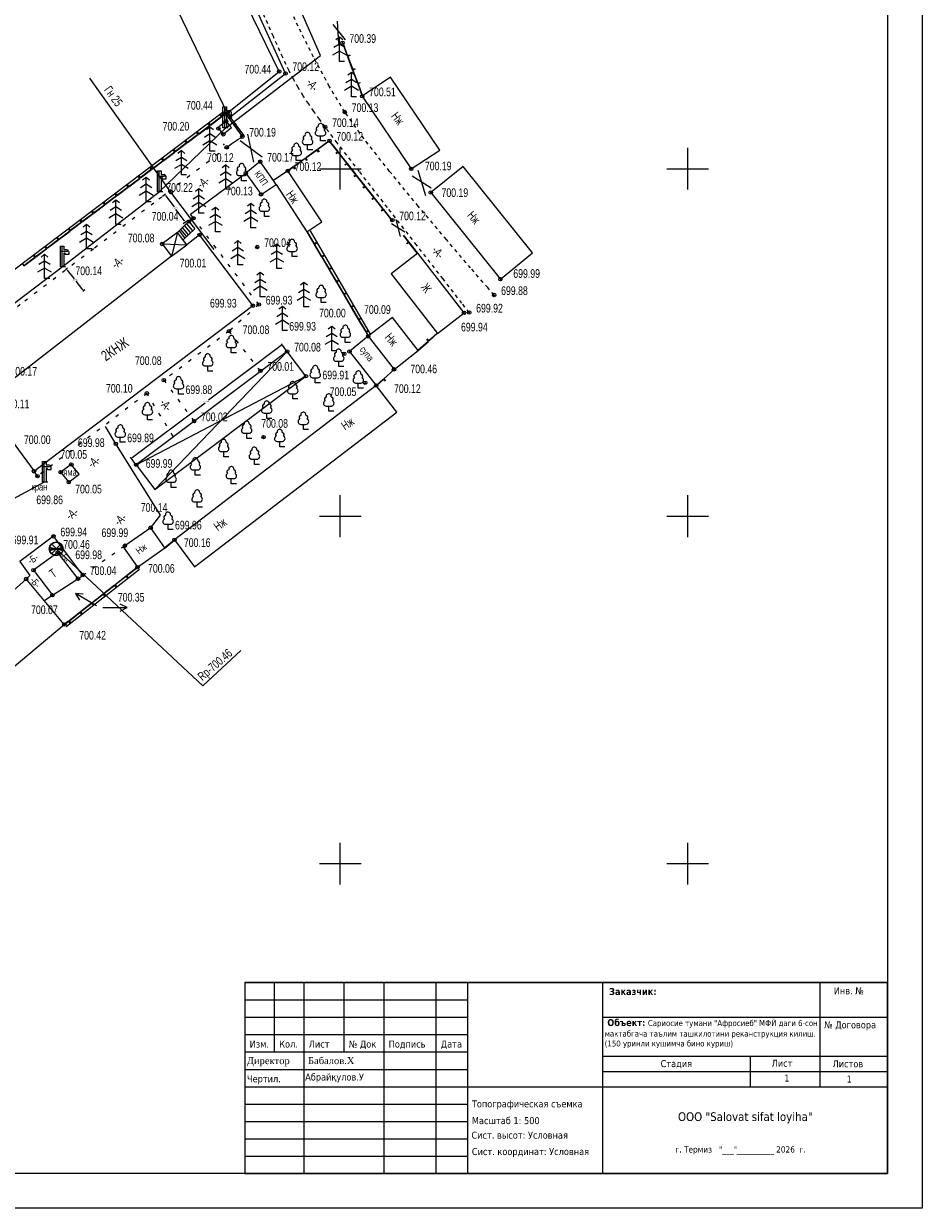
# Model space of a CAD drawing. Extents: x 419 to 1431, y 187 to 622.
# Tile 5 of 6: x 1301 to 1431, y 262 to 433. Entities that reach past the tile are written whole.
import ezdxf

# ---------------------------------------------------------------- set-up
doc = ezdxf.new("R2010")
doc.units = 0
doc.header["$MEASUREMENT"] = 0
for name, pattern in [('CONTI', [0]), ('STRIHSMALL', [1, 0.5, -0.5]), ('STROT', [1.7, 0.5, -1.2])]:
    doc.linetypes.add(name, pattern=pattern)
for name, color, linetype in [('(002) Рамка', 7, 'Continuous'), ('(013) Газ', 30, 'ИК_Газопровод -------г--------'), ('(014) Водопровод', 5, 'ИК_Водопровод -------в--------'), ('KNT_S0', 172, 'CONTI'), ('NAD_M0', 7, 'CONTI'), ('PI_OT0', 172, 'CONTI'), ('PI_ST0', 6, 'CONTI'), ('PI_TT0', 5, 'CONTI'), ('SETKR', 2, 'CONTI'), ('SIT_L0', 250, 'CONTI'), ('STR_L0', 6, 'CONTI'), ('USLZN0', 250, 'CONTI')]:
    doc.layers.add(name, color=color, linetype=linetype)
doc.styles.add('SHRFT', font='TXT', dxfattribs={"width": 0.75})
doc.linetypes.add('ИК_Водопровод -------в--------', pattern='A,9,-0.6,["В",Standard,S=1.2,R=0,X=0,Y=-0.6],-1.2', length=10.8)
doc.linetypes.add('ИК_Газопровод -------г--------', pattern='A,9,-0.6,["Г",Standard,S=1.2,R=0,X=0,Y=-0.6],-1.2', length=10.8)
doc.dimstyles.get("Standard").update_dxf_attribs({"dimtxt": 0.18, "dimasz": 0.18, "dimexe": 0.18, "dimexo": 0.0625, "dimgap": 0.09, "dimtad": 0, "dimtih": 1, "dimtoh": 1, "dimdec": 4, "dimzin": 0, "dimdsep": 46, "dimtxsty": 'Standard', "dimcen": 0.09, "dimadec": 0, "dimazin": 0, "dimtfac": 1, "dimtdec": 4, "dimtofl": 0, "dimtmove": 0, "dimatfit": 3, "dimfxl": 1, "dimtolj": 1, "dimtzin": 0, "dimarcsym": 0})

# ---------------------------------------------------------------- blocks, each defined once
blk = doc.blocks.new('BL_333')
at = {"color": 0}
for p, q in [((0, -3), (0, 3)), ((-3, 0), (3, 0))]:
    blk.add_line(p, q, dxfattribs=at)
blk = doc.blocks.new('BL_4031')
at = {"color": 0}
for p, q in [((0.5, 0), (4, 0)), ((4, 0), (3, 0.5)), ((3, -0.5), (4, 0))]:
    blk.add_line(p, q, dxfattribs=at)
blk = doc.blocks.new('BL_6')
at = {"color": 0}
for p, q in [((-1, 0), (1, 0)), ((-0.97, 0.25), (0.97, -0.25)), ((-0.97, -0.25), (0.97, 0.25)), ((-0.7, 0.7), (0.7, -0.7)), ((-0.7, -0.7), (0.7, 0.7))]:
    blk.add_line(p, q, dxfattribs=at)
for radius in [1, 0.95]:
    blk.add_circle((0, 0), radius, dxfattribs=at)
blk = doc.blocks.new('BL_101')
at = {"color": 0}
for p, q in [((-0.37, 0.75), (0.37, 0.75)), ((0, 0), (0, 0.75)), ((0.75, 0), (0, 0))]:
    blk.add_line(p, q, dxfattribs=at)
for centre, radius, start, end in [((-0.34, 1.73), 0.3, 93, 230), ((0, 2.13), 0.37, 355, 195), ((0.34, 1.73), 0.3, 310, 87), ((-0.37, 1.14), 0.39, 120, 270), ((0.37, 1.14), 0.39, 270, 60)]:
    blk.add_arc(centre, radius, start, end, dxfattribs=at)
blk = doc.blocks.new('BL_68')
at = {"color": 0}
for p, q in [((-0.25, 0), (-0.25, 3)), ((-0.25, 3), (0.25, 3)), ((-0.25, 2.25), (0.75, 2.25)), ((0, 0), (0, 3)), ((0.25, 3), (0.25, 2.5)), ((0.25, 2.5), (0.69, 2.5)), ((0.45, 2), (0.25, 2)), ((0.25, 2), (0.25, 0)), ((0.45, 1.8), (0.45, 2)), ((0.95, 1.8), (0.45, 1.8)), ((0.95, 2.24), (0.95, 1.8)), ((0.5, 0), (-0.25, 0))]:
    blk.add_line(p, q, dxfattribs=at)
blk.add_arc((0.69, 2.24), 0.24, 0, 90, dxfattribs=at)
blk = doc.blocks.new('BL_105')
at = {"color": 0}
for p, q in [((0, 3.5), (-0.5, 3.1)), ((0, 2.5), (0, 3.5)), ((0.5, 3.1), (0, 3.5)), ((0, 2.5), (-0.8, 2)), ((0, 1.5), (0, 2.5)), ((0.8, 2), (0, 2.5)), ((0, 1.5), (-1, 0.9)), ((0, 0), (0, 1.5)), ((1, 0.9), (0, 1.5)), ((0.75, 0), (0, 0))]:
    blk.add_line(p, q, dxfattribs=at)
blk = doc.blocks.new('*D202')
at = {"color": 0, "linetype": 'Continuous', "lineweight": -2, "transparency": 16777216}
for p, q in [((1307.73, 397.68), (1307.43, 397.44)), ((1307.68, 397.41), (1308.67, 396.18)), ((1309.94, 394.59), (1308.96, 395.82)), ((1310.21, 394.58), (1309.92, 394.34))]:
    blk.add_line(p, q, dxfattribs=at)
at = {"color": 0, "linetype": 'Continuous', "transparency": 16777216}
for points in [[(1307.71, 397.43), (1307.66, 397.39), (1307.57, 397.55)], [(1309.97, 394.61), (1309.92, 394.58), (1310.06, 394.45)]]:
    blk.add_solid(points, dxfattribs=at)
at = {"layer": 'Defpoints', "color": 0, "linetype": 'Continuous', "transparency": 16777216}
for p in [(1307.57, 397.55), (1307.77, 397.72), (1310.26, 394.62)]:
    blk.add_point(p, dxfattribs=at)
at = {"color": 0, "linetype": 'Continuous', "transparency": 16777216, "insert": (1308.81, 396), "char_height": 0.18, "attachment_point": 5}
blk.add_mtext('\\A1;3.9730', dxfattribs=at)
blk = doc.blocks.new('*D203')
at = {"color": 0, "linetype": 'Continuous', "lineweight": -2, "transparency": 16777216}
for p, q in [((1321.38, 408.07), (1321.84, 408.42)), ((1321.8, 408.16), (1323.05, 406.52)), ((1324.57, 404.52), (1323.32, 406.16)), ((1324.37, 404.14), (1324.82, 404.49))]:
    blk.add_line(p, q, dxfattribs=at)
at = {"color": 0, "linetype": 'Continuous', "transparency": 16777216}
for points in [[(1321.82, 408.18), (1321.78, 408.15), (1321.69, 408.31)], [(1324.59, 404.54), (1324.54, 404.51), (1324.68, 404.38)]]:
    blk.add_solid(points, dxfattribs=at)
at = {"layer": 'Defpoints', "color": 0, "linetype": 'Continuous', "transparency": 16777216}
for p in [(1321.33, 408.03), (1321.69, 408.31), (1324.32, 404.11)]:
    blk.add_point(p, dxfattribs=at)
at = {"color": 0, "linetype": 'Continuous', "transparency": 16777216, "insert": (1323.18, 406.34), "char_height": 0.18, "attachment_point": 5}
blk.add_mtext('\\A1;4.9321', dxfattribs=at)
blk = doc.blocks.new('*D205')
at = {"color": 0, "linetype": 'Continuous', "lineweight": -2, "transparency": 16777216}
for p, q in [((1338.47, 386.55), (1327.99, 378.69)), ((1339.29, 385.76), (1338.51, 386.8)), ((1317.03, 370.47), (1327.51, 378.33)), ((1317.56, 369.46), (1316.78, 370.5))]:
    blk.add_line(p, q, dxfattribs=at)
at = {"color": 0, "linetype": 'Continuous', "transparency": 16777216}
for points in [[(1338.45, 386.58), (1338.49, 386.53), (1338.62, 386.66)], [(1317.01, 370.49), (1317.05, 370.44), (1316.89, 370.36)]]:
    blk.add_solid(points, dxfattribs=at)
at = {"layer": 'Defpoints', "color": 0, "linetype": 'Continuous', "transparency": 16777216}
for p in [(1338.62, 386.66), (1339.33, 385.71), (1317.6, 369.41)]:
    blk.add_point(p, dxfattribs=at)
at = {"color": 0, "linetype": 'Continuous', "transparency": 16777216, "insert": (1327.75, 378.51), "char_height": 0.18, "attachment_point": 5}
blk.add_mtext('\\A1;27.1640', dxfattribs=at)

msp = doc.modelspace()

# ---------------------------------------------------------------- linework, layer by layer
at = {"layer": '(002) Рамка'}
msp.add_line((1416.02951, 284.89335), (1416.02951, 294.89335), dxfattribs=at)
msp.add_lwpolyline([(1333.20846, 267.39335), (1425.70846, 267.39335), (1425.70846, 294.89335), (1333.20846, 294.89335)], close=True, dxfattribs=at)
for points in [[(1333.20846, 294.89335), (1425.70846, 294.89335)], [(1337.45846, 294.89335), (1337.45846, 289.89335)], [(1337.45846, 294.89335), (1337.45846, 284.89335)], [(1341.70846, 294.89335), (1353.20846, 294.89335)], [(1341.70846, 294.89335), (1353.20846, 294.89335)], [(1341.70846, 294.89335), (1341.70846, 267.39335)], [(1347.45846, 294.89335), (1347.45846, 284.89335)], [(1353.20846, 294.89335), (1353.20846, 267.39335)], [(1360.70846, 294.89335), (1360.70846, 267.39335)], [(1365.28674, 294.89335), (1365.28674, 267.39335)], [(1384.72341, 267.39335), (1384.72341, 294.89335)], [(1425.70846, 294.89335), (1425.70846, 267.39335)], [(1333.20846, 292.39335), (1365.28674, 292.39335)], [(1333.20846, 289.89335), (1365.28674, 289.89335)], [(1384.72341, 289.89335), (1425.70846, 289.89335)], [(1333.20846, 287.39335), (1365.28674, 287.39335)], [(1333.20846, 284.89335), (1365.28674, 284.89335)], [(1416.02951, 279.89335), (1416.02951, 284.89335)], [(1384.72341, 284.26652), (1425.70846, 284.26652)], [(1405.99254, 279.89335), (1405.99254, 284.26652)], [(1333.20846, 282.39335), (1365.28674, 282.39335)], [(1384.72341, 282.07993), (1425.70846, 282.07993)], [(1333.20846, 279.89335), (1365.70846, 279.89335)], [(1365.70846, 279.89335), (1425.70846, 279.89335)], [(1333.20846, 277.39335), (1365.28674, 277.39335)], [(1333.20846, 274.89335), (1365.28674, 274.89335)], [(1333.20846, 272.39335), (1365.28674, 272.39335)], [(1333.20846, 269.89335), (1365.28674, 269.89335)]]:
    msp.add_lwpolyline(points, dxfattribs=at)
at = {"layer": '(013) Газ'}
msp.add_lwpolyline([(1328.82858, 400.38894), (1322.60858, 408.63894), (1310.92858, 425.03894)], dxfattribs=at)
at = {"layer": '(014) Водопровод'}
msp.add_lwpolyline([(1304.37858, 366.88894), (1295.06858, 361.85894), (1282.15858, 379.96894), (1295.16858, 388.96894), (1306.94858, 397.87894), (1320.92858, 408.68894), (1330.43858, 417.85894), (1344.13858, 428.32894), (1336.64858, 445.37894)], dxfattribs=at)
at = {"linetype": 'Continuous'}
for points in [[(1232.70666, 538.14272), (1430.70846, 538.14272), (1430.70846, 262.39335), (1232.70666, 262.39335)], [(1237.70666, 533.14272), (1425.70846, 533.14272), (1425.70846, 267.39335), (1237.70666, 267.39335)]]:
    msp.add_lwpolyline(points, close=True, dxfattribs=at)
at = {"layer": 'KNT_S0', "color": 172}
msp.add_lwpolyline([(1321.32858, 401.18894), (1322.66858, 399.41894), (1324.86858, 401.07894), (1323.52858, 402.84894), (1321.32858, 401.18894)], dxfattribs=at)
at = {"layer": 'PI_ST0', "color": 0}
msp.add_circle((1354.69858, 383.13894), 0.25, dxfattribs=at)
at = {"layer": 'PI_ST0', "color": 6}
msp.add_point((1354.69858, 383.13894), dxfattribs=at)
at = {"layer": 'PI_TT0', "color": 0}
for centre in [(1347.27858, 430.12894), (1338.16858, 426.00894), (1339.07858, 425.71894), (1350.11858, 422.44894), (1330.42858, 419.89894), (1330.70858, 420.02894), (1331.06858, 419.44894), (1347.60858, 420.17894), (1329.42858, 417.80894), (1330.52858, 418.86894), (1344.78858, 418.01894), (1330.13858, 416.96894), (1332.86858, 416.63894), (1345.40858, 416.03894), (1330.61858, 415.08894), (1335.44858, 413.03894), (1333.36858, 411.36894), (1339.40858, 411.69894), (1357.17858, 411.98894), (1322.60858, 408.63894), (1335.55858, 408.31894), (1359.98858, 408.58894), (1325.16858, 404.40894), (1325.84858, 404.88894), (1354.44858, 404.59894), (1326.71858, 402.48894), (1321.32858, 401.18894), (1335.01858, 400.74894), (1370.00858, 396.11894), (1369.10858, 393.83894), (1334.37858, 392.30894), (1335.23858, 392.46894), (1364.76858, 391.26894), (1365.51858, 391.31894), (1330.95858, 388.62894), (1350.98858, 387.89894), (1339.32858, 385.70894), (1347.51858, 385.36894), (1348.28858, 385.70894), (1335.47858, 382.92894), (1342.02858, 382.15894), (1321.57858, 381.57894), (1350.54858, 381.20894), (1352.13858, 380.81894), (1319.12858, 379.67894), (1325.92858, 375.67894), (1335.92858, 373.38894), (1314.66858, 372.41894), (1302.89858, 368.46894), (1306.72858, 368.33894), (1308.25858, 369.45894), (1317.59858, 369.40894), (1303.40858, 367.77894), (1307.89858, 366.90894), (1319.68858, 360.34894), (1305.69858, 359.10894), (1323.11858, 358.59894), (1306.32858, 356.78894), (1315.97858, 357.75894), (1317.78858, 354.67894), (1301.76858, 352.95894), (1302.82858, 354.22894), (1309.22858, 353.00894), (1309.92858, 353.53894), (1305.54858, 350.62894), (1307.25858, 346.40894)]:
    msp.add_circle(centre, 0.25, dxfattribs=at)
for p in [(1347.27858, 430.12894), (1338.16858, 426.00894), (1339.07858, 425.71894), (1350.11858, 422.44894), (1330.42858, 419.89894), (1330.70858, 420.02894), (1331.06858, 419.44894), (1347.60858, 420.17894), (1329.42858, 417.80894), (1330.52858, 418.86894), (1344.78858, 418.01894), (1330.13858, 416.96894), (1332.86858, 416.63894), (1345.40858, 416.03894), (1330.21858, 415.50894), (1330.61858, 415.08894), (1335.44858, 413.03894), (1333.36858, 411.36894), (1339.40858, 411.69894), (1357.17858, 411.98894), (1322.60858, 408.63894), (1335.55858, 408.31894), (1359.98858, 408.58894), (1325.16858, 404.40894), (1325.84858, 404.88894), (1354.44858, 404.59894), (1326.71858, 402.48894), (1321.32858, 401.18894), (1335.01858, 400.74894), (1370.00858, 396.11894), (1334.37858, 392.30894), (1335.23858, 392.46894), (1369.10858, 393.83894), (1364.76858, 391.26894), (1365.51858, 391.31894), (1330.95858, 388.62894), (1350.98858, 387.89894), (1339.32858, 385.70894), (1347.51858, 385.36894), (1348.28858, 385.70894), (1335.47858, 382.92894), (1342.02858, 382.15894), (1321.57858, 381.57894), (1350.54858, 381.20894), (1352.13858, 380.81894), (1319.12858, 379.67894), (1325.92858, 375.67894), (1335.92858, 373.38894), (1314.66858, 372.41894), (1302.89858, 368.46894), (1306.72858, 368.33894), (1308.25858, 369.45894), (1317.59858, 369.40894), (1303.40858, 367.77894), (1307.89858, 366.90894), (1319.68858, 360.34894), (1305.69858, 359.10894), (1323.11858, 358.59894), (1306.32858, 356.78894), (1315.97858, 357.75894), (1317.78858, 354.67894), (1301.76858, 352.95894), (1302.82858, 354.22894), (1309.22858, 353.00894), (1309.92858, 353.53894), (1305.54858, 350.62894), (1307.25858, 346.40894)]:
    msp.add_point(p, dxfattribs=at)
at = {"layer": 'SIT_L0', "color": 250}
for p, q in [((1346.50858, 433.23894), (1346.71858, 429.99894)), ((1345.87858, 432.74894), (1347.65858, 430.55894)), ((1347.27858, 430.12894), (1347.96858, 428.24894)), ((1347.32858, 430.14894), (1348.01858, 428.26894)), ((1347.96858, 428.24894), (1348.34858, 428.38894)), ((1348.37858, 428.29894), (1348.00858, 428.15894)), ((1348.00858, 428.15894), (1348.69858, 426.27894)), ((1348.05858, 428.17894), (1348.74858, 426.29894)), ((1348.69858, 426.27894), (1349.07858, 426.41894)), ((1349.10858, 426.32894), (1348.73858, 426.18894)), ((1348.73858, 426.18894), (1349.42858, 424.30894)), ((1348.78858, 426.20894), (1349.47858, 424.32894)), ((1349.42858, 424.30894), (1349.80858, 424.44894)), ((1349.83858, 424.35894), (1349.46858, 424.21894)), ((1349.46858, 424.21894), (1350.11858, 422.44894)), ((1349.51858, 424.23894), (1350.16858, 422.46894)), ((1282.46858, 384.27894), (1330.16858, 420.24894)), ((1328.23858, 418.31894), (1329.83858, 419.51894)), ((1328.26858, 418.27894), (1329.86858, 419.47894)), ((1329.86858, 419.47894), (1329.62858, 419.79894)), ((1329.70858, 419.85894), (1329.94858, 419.53894)), ((1329.91858, 419.57894), (1330.39858, 419.93894)), ((1329.94858, 419.53894), (1330.42858, 419.89894)), ((1330.42858, 419.89894), (1331.62858, 418.29894)), ((1330.46858, 419.92894), (1331.66858, 418.32894)), ((1330.65858, 420.06894), (1333.09858, 416.80894)), ((1326.56858, 417.04894), (1328.16858, 418.24894)), ((1326.59858, 417.00894), (1328.19858, 418.20894)), ((1328.19858, 418.20894), (1327.95858, 418.52894)), ((1328.03858, 418.58894), (1328.27858, 418.26894)), ((1331.62858, 418.29894), (1331.94858, 418.53894)), ((1332.00858, 418.45894), (1331.68858, 418.21894)), ((1331.68858, 418.21894), (1332.86858, 416.63894)), ((1331.72858, 418.24894), (1332.90858, 416.66894)), ((1324.67858, 416.06894), (1324.91858, 415.74894)), ((1324.88858, 415.78894), (1326.48858, 416.98894)), ((1324.91858, 415.74894), (1326.51858, 416.94894)), ((1326.51858, 416.94894), (1326.27858, 417.26894)), ((1326.35858, 417.32894), (1326.59858, 417.00894)), ((1332.57858, 416.09894), (1335.74858, 413.71894)), ((1333.59858, 416.99894), (1334.46858, 412.95894)), ((1345.40858, 416.03894), (1345.38858, 416.02894)), ((1345.38858, 416.02894), (1345.40858, 416.00894)), ((1346.63858, 414.48894), (1345.40858, 416.04894)), ((1321.53858, 413.25894), (1323.13858, 414.45894)), ((1321.56858, 413.21894), (1323.16858, 414.41894)), ((1323.16858, 414.41894), (1322.92858, 414.73894)), ((1323.00858, 414.79894), (1323.24858, 414.47894)), ((1323.20858, 414.52894), (1324.80858, 415.72894)), ((1323.23858, 414.48894), (1324.83858, 415.68894)), ((1324.83858, 415.68894), (1324.59858, 416.00894)), ((1343.60858, 414.73894), (1341.98858, 413.56894)), ((1343.63858, 414.69894), (1342.01858, 413.52894)), ((1343.83858, 414.41894), (1343.60858, 414.73894)), ((1345.30858, 415.96894), (1343.68858, 414.79894)), ((1343.68858, 414.79894), (1343.91858, 414.46894)), ((1345.33858, 415.92894), (1343.71858, 414.75894)), ((1345.38858, 415.85894), (1345.30858, 415.96894)), ((1346.59858, 414.45894), (1345.39858, 415.97894)), ((1346.31858, 414.23894), (1346.63858, 414.48894)), ((1346.69858, 414.40894), (1346.38858, 414.15894)), ((1347.89858, 412.80894), (1346.65858, 414.37894)), ((1347.93858, 412.83894), (1346.69858, 414.40894)), ((1319.85858, 411.99894), (1321.45858, 413.19894)), ((1319.88858, 411.95894), (1321.48858, 413.15894)), ((1321.48858, 413.15894), (1321.24858, 413.47894)), ((1321.32858, 413.53894), (1321.56858, 413.21894)), ((1341.89858, 413.50894), (1340.27858, 412.33894)), ((1341.92858, 413.46894), (1340.30858, 412.29894)), ((1342.13858, 413.18894), (1341.90858, 413.50894)), ((1341.98858, 413.56894), (1342.21858, 413.23894)), ((1347.61858, 412.58894), (1347.93858, 412.83894)), ((1347.99858, 412.75894), (1347.68858, 412.50894)), ((1349.19858, 411.15894), (1347.95858, 412.72894)), ((1349.23858, 411.18894), (1347.99858, 412.75894)), ((1318.13858, 410.62894), (1317.89858, 410.94894)), ((1317.97858, 411.00894), (1318.21858, 410.68894)), ((1318.17858, 410.72894), (1319.77858, 411.92894)), ((1318.20858, 410.68894), (1319.80858, 411.88894)), ((1319.80858, 411.88894), (1319.56858, 412.20894)), ((1319.64858, 412.26894), (1319.88858, 411.94894)), ((1340.19858, 412.27894), (1339.40858, 411.70894)), ((1340.22858, 412.23894), (1339.42858, 411.66894)), ((1340.42858, 411.95894), (1340.19858, 412.27894)), ((1340.27858, 412.33894), (1340.50858, 412.00894)), ((1348.91858, 410.93894), (1349.23858, 411.18894)), ((1349.29858, 411.10894), (1348.98858, 410.85894)), ((1350.49858, 409.50894), (1349.25858, 411.07894)), ((1350.53858, 409.53894), (1349.29858, 411.10894)), ((1357.30858, 410.97894), (1360.05858, 409.25894)), ((1358.11858, 411.78894), (1359.21858, 408.15894)), ((1314.82858, 408.19894), (1316.42858, 409.39894)), ((1314.85858, 408.15894), (1316.45858, 409.35894)), ((1316.45858, 409.35894), (1316.21858, 409.67894)), ((1316.29858, 409.73894), (1316.53858, 409.41894)), ((1316.50858, 409.46894), (1318.10858, 410.66894)), ((1316.53858, 409.42894), (1318.13858, 410.62894)), ((1350.22858, 409.29894), (1350.54858, 409.54894)), ((1350.60858, 409.46894), (1350.29858, 409.21894)), ((1351.80858, 407.86894), (1350.56858, 409.43894)), ((1351.84858, 407.89894), (1350.60858, 409.46894)), ((1313.14858, 406.93894), (1314.74858, 408.13894)), ((1313.17858, 406.89894), (1314.77858, 408.09894)), ((1314.77858, 408.09894), (1314.53858, 408.41894)), ((1314.61858, 408.47894), (1314.85858, 408.15894)), ((1351.52858, 407.64894), (1351.84858, 407.89894)), ((1351.90858, 407.81894), (1351.59858, 407.56894)), ((1353.10858, 406.21894), (1351.86858, 407.78894)), ((1353.14858, 406.24894), (1351.90858, 407.81894)), ((1311.42858, 405.56894), (1311.18858, 405.88894)), ((1311.26858, 405.94894), (1311.50858, 405.62894)), ((1311.47858, 405.66894), (1313.07858, 406.86894)), ((1311.50858, 405.62894), (1313.10858, 406.82894)), ((1313.10858, 406.82894), (1312.86858, 407.14894)), ((1312.94858, 407.20894), (1313.18858, 406.88894)), ((1352.82858, 405.99894), (1353.14858, 406.24894)), ((1353.20858, 406.16894), (1352.89858, 405.91894)), ((1354.40858, 404.56894), (1353.16858, 406.13894)), ((1354.44858, 404.59894), (1353.20858, 406.16894)), ((1308.11858, 403.14894), (1309.71858, 404.34894)), ((1308.14858, 403.10894), (1309.74858, 404.30894)), ((1309.74858, 404.30894), (1309.50858, 404.62894)), ((1309.58858, 404.68894), (1309.82858, 404.36894)), ((1309.79858, 404.40894), (1311.39858, 405.60894)), ((1309.82858, 404.36894), (1311.42858, 405.56894)), ((1324.55858, 403.83894), (1325.16858, 404.40894)), ((1325.73858, 403.06894), (1324.87858, 404.09894)), ((1325.16858, 404.40894), (1326.02858, 403.34894)), ((1354.31858, 404.10894), (1356.26858, 402.94894)), ((1354.96858, 404.68894), (1355.58858, 402.27894)), ((1306.44858, 401.87894), (1308.04858, 403.07894)), ((1306.47858, 401.83894), (1308.07858, 403.03894)), ((1308.07858, 403.03894), (1307.83858, 403.35894)), ((1307.91858, 403.41894), (1308.15858, 403.09894)), ((1323.52858, 402.84894), (1322.66858, 399.41894)), ((1323.52858, 402.84894), (1324.55858, 403.83894)), ((1324.60858, 402.08894), (1323.80858, 403.09894)), ((1324.84858, 402.32894), (1324.01858, 403.28894)), ((1325.12858, 402.50894), (1324.26858, 403.54894)), ((1326.02858, 403.34894), (1324.37858, 401.79894)), ((1325.40858, 402.81894), (1324.55858, 403.83894)), ((1342.15858, 402.90894), (1343.16858, 401.18894)), ((1342.19858, 402.93894), (1343.21858, 401.20894)), ((1342.62858, 403.06894), (1351.26045, 388.21313)), ((1356.78858, 401.47894), (1356.06858, 402.39894)), ((1356.82858, 401.50894), (1356.10858, 402.42894)), ((1304.71858, 400.50894), (1304.47858, 400.82894)), ((1304.55858, 400.88894), (1304.79858, 400.56894)), ((1304.76858, 400.61894), (1306.36858, 401.81894)), ((1304.79858, 400.57894), (1306.39858, 401.77894)), ((1306.39858, 401.77894), (1306.15858, 402.09894)), ((1306.23858, 402.15894), (1306.47858, 401.83894)), ((1321.32858, 401.18894), (1324.86858, 401.07894)), ((1343.16858, 401.18894), (1343.51858, 401.38894)), ((1343.56858, 401.29894), (1343.21858, 401.09894)), ((1343.21858, 401.09894), (1344.22858, 399.37894)), ((1343.25858, 401.12894), (1344.27858, 399.39894)), ((1356.50858, 401.26894), (1356.82858, 401.50894)), ((1356.88858, 401.43894), (1356.56858, 401.18894)), ((1358.07858, 399.82894), (1356.84858, 401.39894)), ((1358.11858, 399.85894), (1356.88858, 401.43894)), ((1301.41858, 398.08894), (1303.01858, 399.28894)), ((1301.44858, 398.04894), (1303.04858, 399.24894)), ((1303.04858, 399.24894), (1302.80858, 399.56894)), ((1302.88858, 399.62894), (1303.12858, 399.30894)), ((1303.08858, 399.34894), (1304.68858, 400.54894)), ((1303.11858, 399.30894), (1304.71858, 400.50894)), ((1344.22858, 399.37894), (1344.57858, 399.57894)), ((1344.62858, 399.48894), (1344.27858, 399.28894)), ((1344.28858, 399.28894), (1345.29858, 397.56894)), ((1344.32858, 399.31894), (1345.34858, 397.58894)), ((1301.20858, 398.35894), (1301.44858, 398.03894)), ((1345.29858, 397.56894), (1345.64858, 397.76894)), ((1345.69858, 397.67894), (1345.34858, 397.47894)), ((1345.34858, 397.47894), (1346.35858, 395.75894)), ((1345.38858, 397.50894), (1346.40858, 395.77894)), ((1346.35858, 395.75894), (1346.70858, 395.95894)), ((1346.75858, 395.86894), (1346.40858, 395.66894)), ((1346.41858, 395.66894), (1347.42858, 393.94894)), ((1346.45858, 395.69894), (1347.47858, 393.96894)), ((1347.42858, 393.94894), (1347.77858, 394.14894)), ((1347.82858, 394.05894), (1347.47858, 393.85894)), ((1347.47858, 393.85894), (1348.48858, 392.13894)), ((1347.51858, 393.88894), (1348.53858, 392.15894)), ((1348.48858, 392.13894), (1348.83858, 392.33894)), ((1348.88858, 392.24894), (1348.53858, 392.04894)), ((1348.54858, 392.04894), (1349.55858, 390.32894)), ((1348.58858, 392.07894), (1349.60858, 390.34894)), ((1349.55858, 390.32894), (1349.90858, 390.52894)), ((1349.95858, 390.43894), (1349.60858, 390.23894)), ((1349.60858, 390.23894), (1350.61858, 388.51894)), ((1349.64858, 390.26894), (1350.66858, 388.53894)), ((1350.61858, 388.51894), (1350.96858, 388.71894)), ((1351.01858, 388.62894), (1350.66858, 388.42894)), ((1350.67858, 388.42894), (1350.98858, 387.89894)), ((1350.71858, 388.45894), (1351.02858, 387.92894)), ((1358.13858, 385.87894), (1359.62858, 387.20894)), ((1358.16858, 385.83894), (1359.65858, 387.16894)), ((1359.65858, 387.16894), (1359.39858, 387.46894)), ((1359.46858, 387.52894), (1359.73858, 387.23894)), ((1359.70858, 387.27894), (1360.91858, 388.35894)), ((1359.73858, 387.23894), (1360.95858, 388.32894)), ((1339.32858, 385.70894), (1320.27858, 365.83894)), ((1317.59858, 369.40894), (1342.02858, 382.15894)), ((1354.69858, 383.13894), (1353.21858, 381.79894)), ((1354.72858, 383.09894), (1353.24858, 381.75894)), ((1353.13858, 381.72894), (1352.13858, 380.81894)), ((1353.16858, 381.68894), (1352.16858, 380.78894)), ((1353.40858, 381.42894), (1353.13858, 381.72894)), ((1353.21858, 381.79894), (1353.48858, 381.49894)), ((1323.11858, 358.59894), (1321.72858, 357.42894)), ((1323.14858, 358.55894), (1321.75858, 357.38894)), ((1317.78858, 354.67894), (1316.21858, 353.43894)), ((1317.81858, 354.63894), (1316.24858, 353.40894)), ((1318.05858, 354.32894), (1307.52858, 346.05894)), ((1316.13858, 353.37894), (1314.56858, 352.13894)), ((1316.16858, 353.33894), (1314.59858, 352.10894)), ((1316.38858, 353.06894), (1316.13858, 353.37894)), ((1316.21858, 353.43894), (1316.45858, 353.12894)), ((1314.48858, 352.08894), (1312.91858, 350.84894)), ((1314.51858, 352.04894), (1312.94858, 350.81894)), ((1314.73858, 351.76894), (1314.48858, 352.07894)), ((1314.56858, 352.13894), (1314.80858, 351.82894)), ((1311.87858, 349.09894), (1308.84858, 350.85894)), ((1308.84858, 350.85894), (1309.45858, 349.91894)), ((1309.96858, 350.78894), (1308.84858, 350.85894)), ((1312.83858, 350.78894), (1311.26858, 349.54894)), ((1311.26858, 349.54894), (1311.50858, 349.23894)), ((1312.86858, 350.74894), (1311.29858, 349.51894)), ((1313.08858, 350.47894), (1312.83858, 350.78894)), ((1312.91858, 350.84894), (1313.15858, 350.53894)), ((1309.52858, 348.18894), (1307.95858, 346.94894)), ((1309.55858, 348.14894), (1307.98858, 346.91894)), ((1309.77858, 347.87894), (1309.52858, 348.18894)), ((1311.17858, 349.48894), (1309.60858, 348.24894)), ((1309.60858, 348.24894), (1309.84858, 347.93894)), ((1311.20858, 349.44894), (1309.63858, 348.21894)), ((1311.43858, 349.17894), (1311.18858, 349.48894)), ((1307.87858, 346.89894), (1307.25858, 346.40894)), ((1307.90858, 346.85894), (1307.28858, 346.36894)), ((1308.12858, 346.57894), (1307.87858, 346.88894)), ((1307.95858, 346.94894), (1308.19858, 346.63894))]:
    msp.add_line(p, q, dxfattribs=at)
at = {"layer": 'SIT_L0', "color": 1}
for p, q in [((1306.09858, 357.30894), (1327.19397, 337.59585)), ((1327.19397, 337.59585), (1332.67206, 342.67243))]:
    msp.add_line(p, q, dxfattribs=at)
at = {"layer": 'SIT_L0', "color": 250}
for points in [[(1317.15858, 448.10894), (1330.70858, 420.02894), (1338.16858, 426.00894), (1325.09858, 452.90894), (1317.15858, 448.10894)], [(1350.11858, 422.44894), (1357.17858, 411.98894), (1361.30858, 414.68894), (1354.20858, 425.20894), (1350.11858, 422.44894)], [(1329.36858, 417.88894), (1329.42858, 417.80894), (1330.13858, 416.96894), (1331.29858, 417.94894), (1330.52858, 418.86894), (1329.36858, 417.88894)], [(1333.36858, 411.36894), (1335.55858, 408.31894), (1337.71858, 409.75894), (1337.37858, 410.33894), (1335.44858, 413.03894), (1333.36858, 411.36894)], [(1337.71858, 409.75894), (1342.15858, 402.90894), (1344.32858, 404.35894), (1339.40858, 411.69894), (1337.37858, 410.33894)], [(1359.98858, 408.58894), (1369.97858, 396.15894), (1370.00858, 396.11894), (1374.62858, 399.89894), (1364.63858, 412.32894), (1359.98858, 408.58894)], [(1295.57858, 378.39894), (1302.89858, 368.46894), (1303.02858, 368.56894), (1334.37858, 392.30894), (1326.71858, 402.48894), (1324.86858, 401.07894)], [(1322.66858, 399.41894), (1297.25858, 379.72894), (1295.57858, 378.39894)], [(1354.30858, 396.90894), (1360.95858, 388.31894), (1364.76858, 391.26894), (1358.11858, 399.85894), (1354.30858, 396.90894)], [(1350.98858, 387.89894), (1354.69858, 383.13894), (1358.16858, 385.83894), (1354.45858, 390.59894), (1350.98858, 387.89894)], [(1317.59858, 369.40894), (1320.27858, 365.83894), (1342.02858, 382.15894), (1339.32858, 385.70894), (1317.59858, 369.40894)], [(1323.11858, 358.59894), (1325.97858, 354.69894), (1355.07858, 376.97894), (1352.13858, 380.81894), (1323.11858, 358.59894)], [(1306.72858, 368.33894), (1307.89858, 366.90894), (1309.38858, 368.04894), (1308.25858, 369.45894), (1306.80858, 368.39894), (1306.72858, 368.33894)], [(1315.74858, 357.59894), (1317.78858, 354.67894), (1321.72858, 357.42894), (1319.68858, 360.34894), (1315.97858, 357.75894), (1315.74858, 357.59894)], [(1302.82858, 354.22894), (1305.54858, 350.62894), (1308.90858, 352.79894), (1309.22858, 353.00894), (1306.32858, 356.78894), (1302.82858, 354.22894)], [(1294.46858, 346.44894), (1299.76858, 340.12894), (1307.25858, 346.40894), (1301.95858, 352.72894), (1301.76858, 352.95894), (1294.46858, 346.44894)], [(1305.54858, 350.62894), (1304.40858, 349.83894)]]:
    msp.add_lwpolyline(points, dxfattribs=at)
at = {"layer": 'STR_L0', "color": 0}
for points in [[(1331.06858, 419.44894), (1339.07858, 425.71894), (1326.91858, 452.58894), (1326.49858, 453.59894)], [(1325.84858, 404.88894), (1325.40858, 405.45894), (1333.36858, 411.36894)], [(1325.84858, 404.88894), (1325.16858, 404.40894)], [(1350.98858, 387.89894), (1348.28858, 385.70894), (1352.13858, 380.81894)], [(1319.68858, 360.34894), (1321.09858, 362.15894), (1314.66858, 372.41894), (1313.19858, 374.89894)], [(1303.40858, 367.77894), (1302.89858, 368.46894)], [(1309.22858, 353.00894), (1309.92858, 353.53894), (1305.69858, 359.10894), (1300.83858, 355.48894), (1302.31858, 353.48894), (1301.76858, 352.95894)]]:
    msp.add_lwpolyline(points, dxfattribs=at)
at = {"layer": 'STR_L0', "color": 0, "linetype": 'STRIHSMALL'}
for points in [[(1369.10858, 393.83894), (1368.17858, 394.89894), (1365.71858, 397.72894), (1362.22858, 401.81894), (1358.17858, 406.62894), (1354.05858, 411.63894), (1350.37858, 416.32894), (1347.60858, 420.17894), (1345.38858, 423.84894), (1343.10858, 428.08894), (1340.89858, 432.52894), (1338.88858, 436.79894)], [(1365.51858, 391.31894), (1364.46858, 392.65894), (1361.74858, 396.15894), (1357.95858, 401.01894), (1353.74858, 406.42894), (1349.73858, 411.59894), (1346.53858, 415.72894), (1344.78858, 418.01894), (1343.96858, 419.12894), (1343.16858, 420.24894), (1342.38858, 421.37894), (1341.62858, 422.52894), (1340.90858, 423.70894), (1340.22858, 424.89894), (1339.58858, 426.10894), (1338.68858, 428.03894), (1337.33858, 431.04894), (1335.73858, 434.67894)]]:
    msp.add_lwpolyline(points, dxfattribs=at)
at = {"layer": 'STR_L0', "color": 0, "linetype": 'STROT'}
for points in [[(1283.10858, 378.96894), (1285.69858, 380.93894), (1292.39858, 386.02894), (1301.57858, 393.00894), (1311.61858, 400.63894), (1320.87858, 407.68894), (1327.75858, 412.91894), (1330.61858, 415.08894), (1330.96858, 415.34894), (1331.37858, 415.63894), (1331.80858, 415.92894), (1332.20858, 416.19894), (1332.54858, 416.42894), (1332.77858, 416.57894), (1332.86858, 416.63894)], [(1335.23858, 392.46894), (1325.84858, 404.88894)], [(1335.23858, 392.46894), (1330.95858, 388.62894)], [(1335.47858, 382.92894), (1330.95858, 388.62894), (1321.57858, 381.57894), (1325.92858, 375.67894)], [(1322.90858, 373.51894), (1319.12858, 379.67894), (1303.40858, 367.77894)], [(1309.92858, 353.53894), (1315.97858, 357.75894)]]:
    msp.add_lwpolyline(points, dxfattribs=at)

# ---------------------------------------------------------------- block references
at = {"layer": 'SETKR', "color": 112}
for p in [(1346.95858, 412.00894), (1396.95858, 412.00894), (1346.95858, 362.00894), (1396.95858, 362.00894), (1346.95858, 312.00894), (1396.95858, 312.00894)]:
    msp.add_blockref('BL_333', p, dxfattribs=at)
at = {"layer": 'USLZN0', "color": 250}
for name, p in [('BL_105', (1346.83858, 427.44894)), ('BL_105', (1348.56858, 422.37894)), ('BL_68', (1330.33858, 417.90894)), ('BL_105', (1328.20858, 414.51894)), ('BL_101', (1344.11858, 416.01894)), ('BL_101', (1342.25858, 414.73894)), ('BL_105', (1324.09858, 411.12894)), ('BL_101', (1340.63858, 413.17894)), ('BL_101', (1332.76858, 410.26894)), ('BL_68', (1320.92858, 408.68894)), ('BL_105', (1330.47858, 409.05894)), ('BL_105', (1319.02858, 407.26894)), ('BL_105', (1314.67858, 404.00894)), ('BL_105', (1326.61858, 405.63894)), ('BL_101', (1336.04858, 405.13894)), ('BL_105', (1328.99858, 402.92894)), ('BL_105', (1334.09858, 403.52894)), ('BL_105', (1310.44858, 400.49894)), ('BL_68', (1306.94858, 397.87894)), ('BL_105', (1332.22858, 398.16894)), ('BL_105', (1337.82858, 397.65894)), ('BL_101', (1340.03858, 399.35894)), ('BL_105', (1304.40858, 396.20894)), ('BL_105', (1335.45858, 393.58894)), ('BL_105', (1341.73858, 392.13894)), ('BL_101', (1344.20858, 392.73894)), ('BL_105', (1338.62858, 388.70894)), ('BL_105', (1345.72858, 385.80894)), ('BL_101', (1347.68858, 386.99894)), ('BL_101', (1331.28858, 385.51894)), ('BL_101', (1327.89858, 382.87894)), ('BL_101', (1346.74858, 383.55894)), ('BL_101', (1343.35858, 381.18894)), ('BL_101', (1323.69858, 379.58894)), ('BL_101', (1349.55858, 380.41894)), ('BL_101', (1340.12858, 378.88894)), ('BL_101', (1336.38858, 376.08894)), ('BL_101', (1345.30858, 377.10894)), ('BL_101', (1319.21367, 375.85914)), ('BL_101', (1341.65858, 374.46894)), ('BL_101', (1315.30858, 372.64894)), ('BL_101', (1333.49858, 373.19894)), ('BL_101', (1338.25858, 372.00894)), ('BL_101', (1330.18858, 370.56894)), ('BL_101', (1334.60858, 369.45894)), ('BL_101', (1326.10858, 367.92894)), ('BL_68', (1304.37858, 366.88894)), ('BL_101', (1322.62858, 366.14894)), ('BL_101', (1331.28858, 366.65894)), ('BL_101', (1326.36858, 363.29894)), ('BL_101', (1322.18858, 360.09894)), ('BL_4031', (1312.30858, 348.84894))]:
    msp.add_blockref(name, p, dxfattribs=at)
at = {"layer": 'USLZN0', "color": 1}
msp.add_blockref('BL_6', (1306.09858, 357.30894), dxfattribs=at)

# ---------------------------------------------------------------- texts
at = {"layer": '(002) Рамка', "attachment_point": 1}
for s, insert, char_height, width in [('{\\fTahoma|b1|i0|c0|p34; \\fTahoma|b1|i0|c204|p34;Заказчик:\\fTahoma|b0|i0|c204|p34; \\fTahoma|b0|i0|c0|p34;          }', (1385.23658, 294.08871), 1, 22.1158386), ('{\\fTahoma|b0|i0|c204|p34;Инв. №}', (1417.96499, 294.19698), 1, 4.7521088), ('{\\fTahoma|b0|i0|c204|p34; \\fTahoma|b1|i0|c204|p34;Объект:\\fTahoma|b0|i0|c204|p34; \\H0.85x;Сариосие тумани "Афросиеб" МФЙ даги 6-сон мактабгача таълим ташкилотини реканструкция килиш. (150 уринли кушимча бино куриш)}', (1385.01082, 289.6236), 1, 31.0186913), ('{\\fTahoma|b0|i0|c204|p34;№ Договора}', (1416.58123, 289.29605), 1, 7.8776964), ('{\\fTahoma|b0|i0|c204|p34;Изм.}', (1333.92978, 286.53126), 1, 2.7272599), ('{\\fTahoma|b0|i0|c204|p34;Кол.}', (1338.17978, 286.53126), 1, 2.6372666), ('{\\fTahoma|b0|i0|c204|p34;Лист}', (1342.42978, 286.53126), 1, 2.9911954), ('{\\fTahoma|b0|i0|c204|p34;№ Док}', (1348.17978, 286.53126), 1, 4.3907925), ('{\\fTahoma|b0|i0|c204|p34;Подпись}', (1353.92978, 286.53126), 1, 5.2974412), ('{\\fTahoma|b0|i0|c204|p34;Дата}', (1361.42978, 286.53126), 1, 2.9502283), ('{\\fTimes New Roman|b0|i0|c204|p18;Директор \\fTimes New Roman|b0|i0|c0|p18;     \\fTimes New Roman|b0|i0|c204|p18; Бабалов.Х}', (1333.51921, 284.14631), 1, 19.6261622), ('{\\fTahoma|b0|i0|c204|p34;Стадия}', (1393.054, 283.71691), 1, 4.3773606), ('{\\fTahoma|b0|i0|c204|p34;Лист}', (1409.0303, 283.76687), 1, 2.9911954), ('{\\fTahoma|b0|i0|c204|p34;Листов}', (1417.79494, 283.68423), 1, 4.4203425), ('{\\fTahoma|b0|i0|c204|p34;Чертил.}', (1333.54317, 281.53126), 1, 4.8374009), ('{\\fTahoma|b0|i0|c204|p34;Абрайқулов.У}', (1341.91583, 281.78751), 1, 8.8991874), ('{\\fTahoma|b0|i0|c204|p34;1}', (1410.85707, 281.64219), 1, 0.6493553), ('{\\fTahoma|b0|i0|c204|p34;1}', (1419.82804, 281.49874), 1, 0.6493553), ('{\\fTahoma|b0|i0|c204|p34;Топографическая съемка}', (1365.89846, 277.92335), 1, 15.9643318), ('{\\fTahoma|b0|i0|c204|p34;ООО \\fTahoma|b0|i0|c0|p34;"Salovat sifat loyiha"}', (1395.55675, 276.2112), 1.25, 87.2044), ('{\\fTahoma|b0|i0|c204|p34;Масштаб 1: \\fTahoma|b0|i0|c0|p34;500}', (1365.89846, 275.51209), 1, 10.6614439), ('{\\fTahoma|b0|i0|c204|p34;Сист. высот\\fTahoma|b0|i0|c0|p34;:\\fTahoma|b0|i0|c204|p34; Условная}', (1365.83935, 273.41669), 1, 14.1362592), ('{\\fTahoma|b0|i0|c204|p34;г. Термиз\\fTahoma|b0|i0|c0|p34;  \\fTahoma|b0|i0|c204|p34; "___"_____\\fTahoma|b0|i0|c0|p34;__\\fTahoma|b0|i0|c204|p34;___ 2026  г.}', (1395.18691, 271.31944), 0.9, 21.0118207), ('{\\fTahoma|b0|i0|c204|p34;Сист. координат\\fTahoma|b0|i0|c0|p34;:\\fTahoma|b0|i0|c204|p34; Условная}', (1365.89846, 271.05797), 1, 17.0583546)]:
    msp.add_mtext(s, dxfattribs=dict(at, insert=insert, char_height=char_height, width=width))
at = {"layer": 'NAD_M0', "color": 7, "style": 'SHRFT', "width": 0.75}
for s, height, rotation, p in [('-А-', 1.25, 306, (1341.97858, 424.39894)), ('Гн 25', 1.25, 306, (1312.90858, 423.34894)), ('Нж', 1.25, 307, (1354.20858, 419.56894)), ('КПП', 1, 305, (1334.54998, 411.28489)), ('-А-', 1.25, 36, (1326.93858, 409.05894)), ('Нж', 1.25, 305, (1339.09858, 408.31894)), ('Нж', 1.25, 311, (1365.13858, 405.24894)), ('-А-', 1.25, 37, (1314.63858, 397.53894)), ('-А-', 1.25, 309, (1360.01858, 400.23894)), ('Ж', 1.25, 307, (1358.50858, 394.93894)), ('2КНЖ', 1.5, 34, (1313.21858, 384.26894)), ('Нж', 1.25, 310, (1353.28858, 387.70894)), ('супа', 1, 308, (1349.69858, 385.97894)), ('-А-', 1.25, 308.3034338, (1320.86477, 378.28567)), ('Нж', 1.25, 34, (1347.63858, 374.32894)), ('-А-', 1.25, 37, (1311.21858, 368.84894)), ('-А-', 1.25, 35, (1308.02858, 361.36894)), ('-А-', 1.25, 41, (1315.07858, 360.53894)), ('Нж', 1.25, 36, (1329.33858, 359.81894)), ('-Б-', 1, 32, (1302.39858, 355.05894)), ('-Б-', 1, 309, (1306.45858, 356.35894)), ('Нж', 1, 36, (1318.00858, 356.45894)), ('-Б-', 1, 309, (1302.23858, 352.72894)), ('Т', 1.25, 36, (1305.68163, 353.06512))]:
    msp.add_text(s, height=height, rotation=rotation, dxfattribs=at).set_placement(p)
for s, p in [('яма', (1307.10177, 367.81981)), ('кран', (1302.52858, 365.70894))]:
    msp.add_text(s, height=1, dxfattribs=at).set_placement(p)
at = {"layer": 'NAD_M0', "color": 1, "style": 'SHRFT', "width": 0.75}
msp.add_text('Rp-700.46', height=1.25, rotation=41, dxfattribs=at).set_placement((1327.12858, 338.24894))
at = {"layer": 'PI_OT0', "color": 0, "style": 'SHRFT', "width": 0.75}
for s, p in [('700.39', (1348.27858, 430.12894)), ('700.44', (1333.18239, 425.71502)), ('700.12', (1340.07505, 426.07618)), ('700.51', (1351.11858, 422.44894)), ('700.44', (1324.78192, 420.51713)), ('700.13', (1348.60858, 420.17894)), ('700.20', (1321.40382, 417.50535)), ('700.19', (1333.86858, 416.63894)), ('700.14', (1345.78858, 418.01894)), ('700.12', (1346.40858, 416.03894)), ('700.17', (1336.44858, 413.03894)), ('700.12', (1327.79354, 412.99676)), ('700.12', (1340.40858, 411.69894)), ('700.19', (1359.14097, 411.78879)), ('700.22', (1321.92858, 408.68894)), ('700.13', (1330.53257, 408.17216)), ('700.19', (1361.53216, 407.94586)), ('700.04', (1319.83615, 404.54201)), ('700.12', (1355.44858, 404.59894)), ('700.08', (1316.39723, 401.42375)), ('700.04', (1336.01858, 400.74894)), ('700.01', (1323.85697, 397.80899)), ('700.14', (1308.85462, 396.69644)), ('699.99', (1371.86549, 396.30852)), ('699.88', (1370.10858, 393.83894)), ('699.93', (1328.22088, 392.03647)), ('699.93', (1336.23858, 392.46894)), ('700.09', (1350.38928, 391.12265)), ('699.92', (1366.51858, 391.31894)), ('700.00', (1343.91707, 390.61522)), ('700.08', (1332.92183, 388.21436)), ('699.93', (1339.62858, 388.70894)), ('699.94', (1364.33851, 388.6009)), ('700.08', (1340.32858, 385.70894)), ('700.08', (1317.42547, 383.763)), ('700.01', (1336.47858, 382.92894)), ('700.46', (1357.05314, 382.57259)), ('700.17', (1299.50858, 382.23894)), ('699.91', (1344.39478, 381.70071)), ('700.10', (1313.25281, 379.78362)), ('699.88', (1324.69858, 379.58894)), ('700.05', (1345.44732, 379.29956)), ('700.12', (1354.70467, 379.73725)), ('700.11', (1298.40797, 377.54631)), ('700.02', (1326.92858, 375.67894)), ('700.08', (1335.60459, 374.73192)), ('700.00', (1301.44562, 372.39524)), ('699.89', (1316.30858, 372.64894)), ('699.98', (1309.22241, 371.96723)), ('700.05', (1306.6974, 370.27352)), ('699.99', (1318.97355, 368.9714)), ('699.86', (1303.2308, 363.73555)), ('700.05', (1308.82259, 365.28481)), ('700.14', (1318.26079, 362.63577)), ('699.94', (1306.69858, 359.10894)), ('699.99', (1312.61423, 359.00671)), ('699.96', (1323.18858, 360.09894)), ('699.91', (1299.69376, 357.96566)), ('700.46', (1307.09858, 357.30894)), ('700.16', (1324.46269, 357.58125)), ('699.98', (1308.84425, 355.82856)), ('700.04', (1310.92858, 353.53894)), ('700.06', (1319.30784, 353.86328)), ('700.35', (1314.95975, 349.71628)), ('700.07', (1302.4783, 347.91462)), ('700.42', (1309.41371, 344.24582))]:
    msp.add_text(s, height=1.25, dxfattribs=at).set_placement(p)

# ---------------------------------------------------------------- dimensions: what is measured, and where the dimension line sits
at = {"linetype": 'Continuous'}
for p1, p2, distance, picture, middle in [((1324.31672, 404.10716), (1321.33268, 408.03413), -0.45148, '*D203', (1323.18417, 406.3438)), ((1310.26103, 394.61885), (1307.77487, 397.71787), 0.26305, '*D202', (1308.81277, 396.00375)), ((1317.59858, 369.40894), (1339.32858, 385.70894), 1.18789, '*D205', (1327.75078, 378.5092))]:
    dim = msp.add_aligned_dim(p1=p1, p2=p2, distance=distance, dimstyle='Standard', dxfattribs=at)
    dim.commit()
    dim.dimension.update_dxf_attribs({"geometry": picture, "text_midpoint": middle})

doc.saveas('drawing.dxf')
